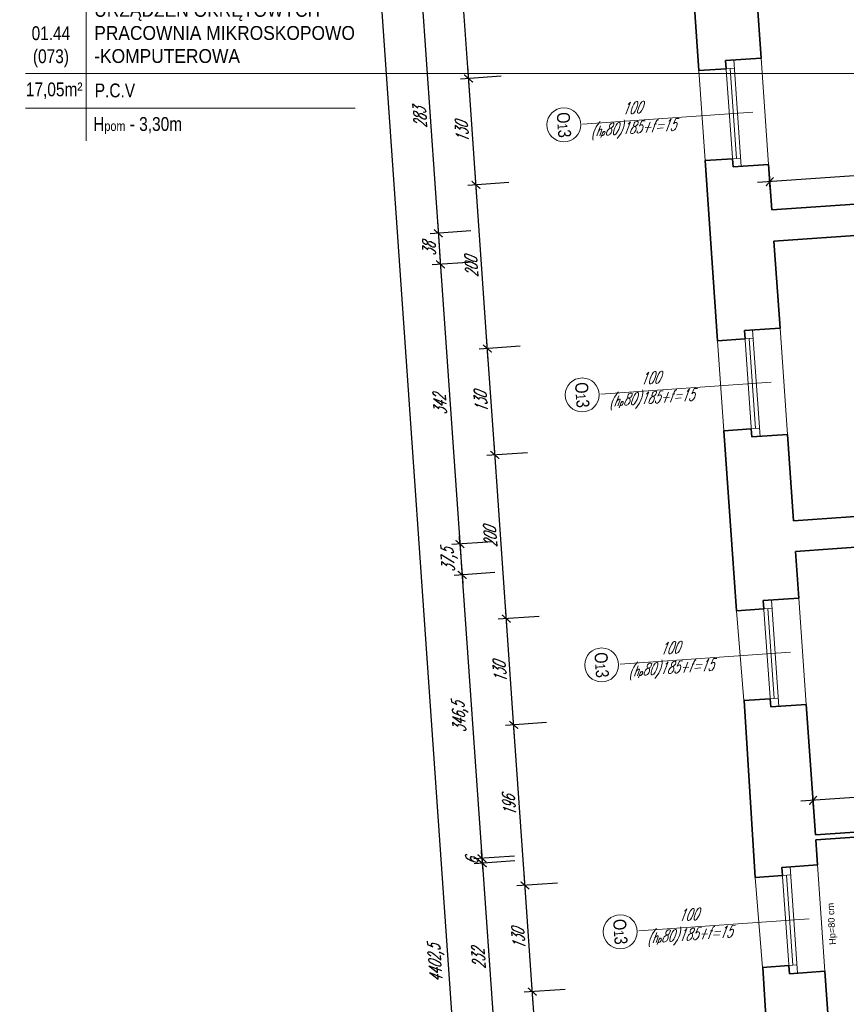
# Model space of a CAD drawing. Header units: millimetres. Extents: x 402 to 79005, y -7782 to 89952.
# Tile 215 of 256: x 21089 to 22098, y 37833 to 39034. Entities that reach past the tile are written whole.
import ezdxf

# ---------------------------------------------------------------- set-up
doc = ezdxf.new("R2010")
doc.units = ezdxf.units.MM
doc.header["$LTSCALE"] = 10
doc.layers.get('0').update_dxf_attribs({"lineweight": 0})
doc.layers.get('Defpoints').update_dxf_attribs({"color": 253})
for name, color, linetype, lineweight in [('01 parter - ściany', 253, 'Continuous', 35), ('03-01_okna', 253, 'Continuous', 15), ('04-1_widok', 253, 'Continuous', 5), ('05-01_wymiary', 253, 'Continuous', 5), ('05-03_opis', 253, 'Continuous', 5)]:
    doc.layers.add(name, color=color, linetype=linetype, lineweight=lineweight)
doc.styles.add('ariel', font='ARIAL.TTF', dxfattribs={"width": 0.8})
doc.styles.add('ariel_wym', font='simplex.shx', dxfattribs={"width": 0.65, "oblique": 25})
doc.styles.get("Standard").update_dxf_attribs({"font": 'arial.ttf'})
doc.dimstyles.new('ariel 50', dxfattribs={"dimtxt": 15, "dimasz": 10, "dimexe": 10, "dimexo": 0, "dimgap": 5, "dimtad": 1, "dimdec": 1, "dimrnd": 0.5, "dimtxsty": 'ariel_wym', "dimblk": 'ARCHTICK', "dimcen": 2.5, "dimdle": 15, "dimazin": 0, "dimtfac": 1, "dimtdec": 1, "dimtix": 1, "dimtmove": 0, "dimatfit": 3, "dimldrblk": 'DOT', "dimfxl": 0, "dimarcsym": 0})
doc.dimstyles.new('ariel 50 wnętrze', dxfattribs={"dimtxt": 15, "dimasz": 10, "dimexe": 10, "dimexo": 0, "dimgap": 5, "dimtad": 1, "dimdec": 1, "dimrnd": 0.5, "dimtxsty": 'ariel_wym', "dimblk": 'ARCHTICK', "dimcen": 2.5, "dimdle": 15, "dimazin": 0, "dimtfac": 1, "dimtdec": 1, "dimtix": 1, "dimtmove": 0, "dimatfit": 3, "dimldrblk": 'DOT', "dimfxl": 0, "dimarcsym": 0})

# ---------------------------------------------------------------- blocks, each defined once
blk = doc.blocks.new('_ArchTick')
at = {"color": 0, "linetype": 'ByBlock', "const_width": 0.15}
blk.add_lwpolyline([(-0.5, -0.5), (0.5, 0.5)], dxfattribs=at)
blk = doc.blocks.new('*D45')
at = {"layer": '05-01_wymiary', "color": 0, "lineweight": -2}
for p, q in [((21729.3, 37640.6), (21713.8, 37863.5)), ((21754.7, 37851.3), (21704.8, 37847.9)), ((21768.2, 37658.3), (21718.3, 37654.8))]:
    blk.add_line(p, q, dxfattribs=at)
at = {"layer": 'Defpoints', "color": 0}
for p in [(22071.7, 37873.5), (21714.8, 37848.6), (22085.2, 37680.5)]:
    blk.add_point(p, dxfattribs=at)
at = {"layer": '05-01_wymiary', "color": 0, "lineweight": -2, "xscale": 10, "yscale": 10, "zscale": 10}
for p, rotation in [((21714.8, 37848.6), 94.0000000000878), ((21728.3, 37655.5), 274.0000000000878)]:
    blk.add_blockref('_ArchTick', p, dxfattribs=dict(at, rotation=rotation))
at = {"layer": '05-01_wymiary', "color": 0, "insert": (21707.7, 37751.1), "char_height": 15, "attachment_point": 5, "rotation": 94, "style": 'ariel_wym'}
blk.add_mtext('193,5', dxfattribs=at)
blk = doc.blocks.new('_Dot')
at = {"color": 0, "linetype": 'ByBlock', "lineweight": -2}
blk.add_line((-0.5, 0), (-1, 0), dxfattribs=at)
at = {"color": 0, "linetype": 'ByBlock', "const_width": 0.5}
blk.add_lwpolyline([(-0.25, 0, 1), (0.25, 0, 1)], format="xyb", close=True, dxfattribs=at)
blk = doc.blocks.new('*D46')
at = {"layer": '05-01_wymiary', "color": 0, "lineweight": -2}
for p, q in [((21715.8, 37833.6), (21704.7, 37993.2)), ((21745.6, 37981), (21695.8, 37977.5)), ((21754.7, 37851.3), (21704.8, 37847.9))]:
    blk.add_line(p, q, dxfattribs=at)
at = {"layer": 'Defpoints', "color": 0}
for p in [(22062.7, 38003.2), (21705.7, 37978.2), (22071.7, 37873.5)]:
    blk.add_point(p, dxfattribs=at)
at = {"layer": '05-01_wymiary', "color": 0, "lineweight": -2, "xscale": 10, "yscale": 10, "zscale": 10}
for p, rotation in [((21705.7, 37978.2), 94.00000000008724), ((21714.8, 37848.6), 274.0000000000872)]:
    blk.add_blockref('_ArchTick', p, dxfattribs=dict(at, rotation=rotation))
at = {"layer": '05-01_wymiary', "color": 0, "insert": (21697.8, 37912.5), "char_height": 15, "attachment_point": 5, "rotation": 94, "style": 'ariel_wym'}
blk.add_mtext('130', dxfattribs=at)
blk = doc.blocks.new('*D47')
at = {"layer": '05-01_wymiary', "color": 0, "lineweight": -2}
for p, q in [((21706.8, 37963.3), (21691, 38188.7)), ((21732, 38176.6), (21682.1, 38173.1)), ((21745.6, 37981), (21695.8, 37977.5))]:
    blk.add_line(p, q, dxfattribs=at)
at = {"layer": 'Defpoints', "color": 0}
for p in [(22049, 38198.7), (21692.1, 38173.8), (22062.7, 38003.2)]:
    blk.add_point(p, dxfattribs=at)
at = {"layer": '05-01_wymiary', "color": 0, "lineweight": -2, "xscale": 10, "yscale": 10, "zscale": 10}
for p, rotation in [((21692.1, 38173.8), 94.0000000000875), ((21705.7, 37978.2), 274.0000000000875)]:
    blk.add_blockref('_ArchTick', p, dxfattribs=dict(at, rotation=rotation))
at = {"layer": '05-01_wymiary', "color": 0, "insert": (21686.4, 38075.1), "char_height": 15, "attachment_point": 5, "rotation": 94, "style": 'ariel_wym'}
blk.add_mtext('196', dxfattribs=at)
blk = doc.blocks.new('*D48')
at = {"layer": '05-01_wymiary', "color": 0, "lineweight": -2}
for p, q in [((21693.1, 38158.8), (21681.9, 38318.4)), ((21722.9, 38306.2), (21673, 38302.7)), ((21732, 38176.6), (21682.1, 38173.1))]:
    blk.add_line(p, q, dxfattribs=at)
at = {"layer": 'Defpoints', "color": 0}
for p in [(22039.9, 38328.4), (21683, 38303.4), (22049, 38198.7)]:
    blk.add_point(p, dxfattribs=at)
at = {"layer": '05-01_wymiary', "color": 0, "lineweight": -2, "xscale": 10, "yscale": 10, "zscale": 10}
for p, rotation in [((21683, 38303.4), 94.000000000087), ((21692.1, 38173.8), 274.000000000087)]:
    blk.add_blockref('_ArchTick', p, dxfattribs=dict(at, rotation=rotation))
at = {"layer": '05-01_wymiary', "color": 0, "insert": (21675.1, 38237.7), "char_height": 15, "attachment_point": 5, "rotation": 94, "style": 'ariel_wym'}
blk.add_mtext('130', dxfattribs=at)
blk = doc.blocks.new('*D49')
at = {"layer": '05-01_wymiary', "color": 0, "lineweight": -2}
for p, q in [((21684, 38288.5), (21668, 38517.9)), ((21708.9, 38505.7), (21659.1, 38502.3)), ((21722.9, 38306.2), (21673, 38302.7))]:
    blk.add_line(p, q, dxfattribs=at)
at = {"layer": 'Defpoints', "color": 0}
for p in [(22026, 38527.9), (21669, 38503), (22039.9, 38328.4)]:
    blk.add_point(p, dxfattribs=at)
at = {"layer": '05-01_wymiary', "color": 0, "lineweight": -2, "xscale": 10, "yscale": 10, "zscale": 10}
for p, rotation in [((21669, 38503), 94.0000000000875), ((21683, 38303.4), 274.0000000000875)]:
    blk.add_blockref('_ArchTick', p, dxfattribs=dict(at, rotation=rotation))
at = {"layer": '05-01_wymiary', "color": 0, "insert": (21663.5, 38402.3), "char_height": 15, "attachment_point": 5, "rotation": 94, "style": 'ariel_wym'}
blk.add_mtext('200', dxfattribs=at)
blk = doc.blocks.new('*D50')
at = {"layer": '05-01_wymiary', "color": 0, "lineweight": -2}
for p, q in [((21670.1, 38488), (21658.9, 38647.6)), ((21699.9, 38635.4), (21650, 38631.9)), ((21708.9, 38505.7), (21659.1, 38502.3))]:
    blk.add_line(p, q, dxfattribs=at)
at = {"layer": 'Defpoints', "color": 0}
for p in [(22016.9, 38657.6), (21660, 38632.6), (22026, 38527.9)]:
    blk.add_point(p, dxfattribs=at)
at = {"layer": '05-01_wymiary', "color": 0, "lineweight": -2, "xscale": 10, "yscale": 10, "zscale": 10}
for p, rotation in [((21660, 38632.6), 94.00000000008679), ((21669, 38503), 274.0000000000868)]:
    blk.add_blockref('_ArchTick', p, dxfattribs=dict(at, rotation=rotation))
at = {"layer": '05-01_wymiary', "color": 0, "insert": (21652, 38566.9), "char_height": 15, "attachment_point": 5, "rotation": 94, "style": 'ariel_wym'}
blk.add_mtext('130', dxfattribs=at)
blk = doc.blocks.new('*D51')
at = {"layer": '05-01_wymiary', "color": 0, "lineweight": -2}
for p, q in [((21661, 38617.7), (21645, 38847.1)), ((21685.9, 38834.9), (21636, 38831.5)), ((21699.9, 38635.4), (21650, 38631.9))]:
    blk.add_line(p, q, dxfattribs=at)
at = {"layer": 'Defpoints', "color": 0}
for p in [(22003, 38857.1), (21646, 38832.2), (22016.9, 38657.6)]:
    blk.add_point(p, dxfattribs=at)
at = {"layer": '05-01_wymiary', "color": 0, "lineweight": -2, "xscale": 10, "yscale": 10, "zscale": 10}
for p, rotation in [((21646, 38832.2), 94.0000000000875), ((21660, 38632.6), 274.0000000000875)]:
    blk.add_blockref('_ArchTick', p, dxfattribs=dict(at, rotation=rotation))
at = {"layer": '05-01_wymiary', "color": 0, "insert": (21640.5, 38731.5), "char_height": 15, "attachment_point": 5, "rotation": 94, "style": 'ariel_wym'}
blk.add_mtext('200', dxfattribs=at)
blk = doc.blocks.new('*D52')
at = {"layer": '05-01_wymiary', "color": 0, "lineweight": -2}
for p, q in [((21647.1, 38817.2), (21635.9, 38976.8)), ((21676.9, 38964.6), (21627, 38961.1)), ((21685.9, 38834.9), (21636, 38831.5))]:
    blk.add_line(p, q, dxfattribs=at)
at = {"layer": 'Defpoints', "color": 0}
for p in [(21993.9, 38986.8), (21637, 38961.8), (22003, 38857.1)]:
    blk.add_point(p, dxfattribs=at)
at = {"layer": '05-01_wymiary', "color": 0, "lineweight": -2, "xscale": 10, "yscale": 10, "zscale": 10}
for p, rotation in [((21637, 38961.8), 94.00000000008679), ((21646, 38832.2), 274.0000000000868)]:
    blk.add_blockref('_ArchTick', p, dxfattribs=dict(at, rotation=rotation))
at = {"layer": '05-01_wymiary', "color": 0, "insert": (21629, 38896.1), "char_height": 15, "attachment_point": 5, "rotation": 94, "style": 'ariel_wym'}
blk.add_mtext('130', dxfattribs=at)
blk = doc.blocks.new('*D53')
at = {"layer": '05-01_wymiary', "color": 0, "lineweight": -2}
for p, q in [((21638, 38946.9), (21615.4, 39269.6)), ((21656.4, 39257.4), (21606.5, 39253.9)), ((21676.9, 38964.6), (21627, 38961.1))]:
    blk.add_line(p, q, dxfattribs=at)
at = {"layer": 'Defpoints', "color": 0}
for p in [(21918.6, 39275.7), (21616.5, 39254.6), (21993.9, 38986.8)]:
    blk.add_point(p, dxfattribs=at)
at = {"layer": '05-01_wymiary', "color": 0, "lineweight": -2, "xscale": 10, "yscale": 10, "zscale": 10}
for p, rotation in [((21616.5, 39254.6), 94.00000000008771), ((21637, 38961.8), 274.0000000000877)]:
    blk.add_blockref('_ArchTick', p, dxfattribs=dict(at, rotation=rotation))
at = {"layer": '05-01_wymiary', "color": 0, "insert": (21612.8, 39107.3), "char_height": 15, "attachment_point": 5, "rotation": 94, "style": 'ariel_wym'}
blk.add_mtext('293,5', dxfattribs=at)
blk = doc.blocks.new('*D69')
at = {"layer": '05-01_wymiary', "color": 0, "lineweight": -2}
for p, q in [((21579.2, 39070.6), (21601.1, 38758.3)), ((21620.2, 39058.4), (21570.3, 39054.9)), ((21639.9, 38776), (21590, 38772.5))]:
    blk.add_line(p, q, dxfattribs=at)
at = {"layer": 'Defpoints', "color": 0}
for p in [(21987.1, 39084.1), (22006.8, 38801.7), (21600, 38773.2)]:
    blk.add_point(p, dxfattribs=at)
at = {"layer": '05-01_wymiary', "color": 0, "lineweight": -2, "xscale": 10, "yscale": 10, "zscale": 10}
for p, rotation in [((21580.3, 39055.6), 94.00000000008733), ((21600, 38773.2), 274.0000000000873)]:
    blk.add_blockref('_ArchTick', p, dxfattribs=dict(at, rotation=rotation))
at = {"layer": '05-01_wymiary', "color": 0, "insert": (21577.7, 38913.6), "char_height": 15, "attachment_point": 5, "rotation": 94, "style": 'ariel_wym'}
blk.add_mtext('283', dxfattribs=at)
blk = doc.blocks.new('*D70')
at = {"layer": '05-01_wymiary', "color": 0, "lineweight": -2}
for p, q in [((21599, 38788.2), (21603.7, 38720.4)), ((21639.9, 38776), (21590, 38772.5)), ((21642.6, 38738.1), (21592.7, 38734.6))]:
    blk.add_line(p, q, dxfattribs=at)
at = {"layer": 'Defpoints', "color": 0}
for p in [(22006.8, 38801.7), (22009.5, 38763.8), (21602.7, 38735.3)]:
    blk.add_point(p, dxfattribs=at)
at = {"layer": '05-01_wymiary', "color": 0, "lineweight": -2, "xscale": 10, "yscale": 10, "zscale": 10}
for p, rotation in [((21600, 38773.2), 94.00000000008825), ((21602.7, 38735.3), 274.0000000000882)]:
    blk.add_blockref('_ArchTick', p, dxfattribs=dict(at, rotation=rotation))
at = {"layer": '05-01_wymiary', "color": 0, "insert": (21588.9, 38753.4), "char_height": 15, "attachment_point": 5, "rotation": 94, "style": 'ariel_wym'}
blk.add_mtext('38', dxfattribs=at)
blk = doc.blocks.new('*D71')
at = {"layer": '05-01_wymiary', "color": 0, "lineweight": -2}
for p, q in [((21601.6, 38750.3), (21627.6, 38379.3)), ((21642.6, 38738.1), (21592.7, 38734.6)), ((21666.4, 38397), (21616.5, 38393.6))]:
    blk.add_line(p, q, dxfattribs=at)
at = {"layer": 'Defpoints', "color": 0}
for p in [(22009.5, 38763.8), (22033.3, 38422.7), (21626.5, 38394.3)]:
    blk.add_point(p, dxfattribs=at)
at = {"layer": '05-01_wymiary', "color": 0, "lineweight": -2, "xscale": 10, "yscale": 10, "zscale": 10}
for p, rotation in [((21602.7, 38735.3), 94.0000000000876), ((21626.5, 38394.3), 274.0000000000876)]:
    blk.add_blockref('_ArchTick', p, dxfattribs=dict(at, rotation=rotation))
at = {"layer": '05-01_wymiary', "color": 0, "insert": (21602.1, 38563.9), "char_height": 15, "attachment_point": 5, "rotation": 94, "style": 'ariel_wym'}
blk.add_mtext('342', dxfattribs=at)
blk = doc.blocks.new('*D72')
at = {"layer": '05-01_wymiary', "color": 0, "lineweight": -2}
for p, q in [((21626.5, 38394.3), (21625.8, 38404.2)), ((21666.4, 38397), (21616.5, 38393.6)), ((21626.5, 38394.3), (21629.1, 38356.8)), ((21669, 38359.6), (21619.2, 38356.1)), ((21629.1, 38356.8), (21629.8, 38346.8))]:
    blk.add_line(p, q, dxfattribs=at)
at = {"layer": 'Defpoints', "color": 0}
for p in [(22033.3, 38422.7), (22036, 38385.3), (21629.1, 38356.8)]:
    blk.add_point(p, dxfattribs=at)
at = {"layer": '05-01_wymiary', "color": 0, "lineweight": -2, "xscale": 10, "yscale": 10, "zscale": 10}
for p, rotation in [((21626.5, 38394.3), 274.0000000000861), ((21629.1, 38356.8), 94.00000000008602)]:
    blk.add_blockref('_ArchTick', p, dxfattribs=dict(at, rotation=rotation))
at = {"layer": '05-01_wymiary', "color": 0, "insert": (21613.9, 38374.6), "char_height": 15, "attachment_point": 5, "rotation": 94, "style": 'ariel_wym'}
blk.add_mtext('37,5', dxfattribs=at)
blk = doc.blocks.new('*D73')
at = {"layer": '05-01_wymiary', "color": 0, "lineweight": -2}
for p, q in [((21628.1, 38371.8), (21654.3, 37996.2)), ((21669, 38359.6), (21619.2, 38356.1)), ((21693.2, 38014), (21643.3, 38010.5))]:
    blk.add_line(p, q, dxfattribs=at)
at = {"layer": 'Defpoints', "color": 0}
for p in [(22036, 38385.3), (22060.1, 38039.6), (21653.3, 38011.2)]:
    blk.add_point(p, dxfattribs=at)
at = {"layer": '05-01_wymiary', "color": 0, "lineweight": -2, "xscale": 10, "yscale": 10, "zscale": 10}
for p, rotation in [((21629.1, 38356.8), 94.00000000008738), ((21653.3, 38011.2), 274.0000000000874)]:
    blk.add_blockref('_ArchTick', p, dxfattribs=dict(at, rotation=rotation))
at = {"layer": '05-01_wymiary', "color": 0, "insert": (21627.3, 38183), "char_height": 15, "attachment_point": 5, "rotation": 94, "style": 'ariel_wym'}
blk.add_mtext('346,5', dxfattribs=at)
blk = doc.blocks.new('*D74')
at = {"layer": '05-01_wymiary', "color": 0, "lineweight": -2}
for p, q in [((21653.3, 38011.2), (21652.6, 38021.2)), ((21693.2, 38014), (21643.3, 38010.5)), ((21693.6, 38008), (21643.7, 38004.5)), ((21653.3, 38011.2), (21653.7, 38005.2)), ((21653.7, 38005.2), (21654.4, 37995.2))]:
    blk.add_line(p, q, dxfattribs=at)
at = {"layer": 'Defpoints', "color": 0}
for p in [(22060.1, 38039.6), (22060.5, 38033.7), (21653.7, 38005.2)]:
    blk.add_point(p, dxfattribs=at)
at = {"layer": '05-01_wymiary', "color": 0, "lineweight": -2, "xscale": 10, "yscale": 10, "zscale": 10}
for p, rotation in [((21653.3, 38011.2), 274.0000000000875), ((21653.7, 38005.2), 94.0000000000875)]:
    blk.add_blockref('_ArchTick', p, dxfattribs=dict(at, rotation=rotation))
at = {"layer": '05-01_wymiary', "color": 0, "insert": (21641, 38007.3), "char_height": 15, "attachment_point": 5, "rotation": 94, "style": 'ariel_wym'}
blk.add_mtext('6', dxfattribs=at)
blk = doc.blocks.new('*D75')
at = {"layer": '05-01_wymiary', "color": 0, "lineweight": -2}
for p, q in [((21652.7, 38020.2), (21671, 37758.8)), ((21693.6, 38008), (21643.7, 38004.5)), ((21709.8, 37776.6), (21659.9, 37773.1))]:
    blk.add_line(p, q, dxfattribs=at)
at = {"layer": 'Defpoints', "color": 0}
for p in [(22060.5, 38033.7), (22076.7, 37802.2), (21669.9, 37773.8)]:
    blk.add_point(p, dxfattribs=at)
at = {"layer": '05-01_wymiary', "color": 0, "lineweight": -2, "xscale": 10, "yscale": 10, "zscale": 10}
for p, rotation in [((21653.7, 38005.2), 94.0000000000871), ((21669.9, 37773.8), 274.0000000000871)]:
    blk.add_blockref('_ArchTick', p, dxfattribs=dict(at, rotation=rotation))
at = {"layer": '05-01_wymiary', "color": 0, "insert": (21649.3, 37888.6), "char_height": 15, "attachment_point": 5, "rotation": 94, "style": 'ariel_wym'}
blk.add_mtext('232', dxfattribs=at)
blk = doc.blocks.new('*D84')
at = {"layer": '05-01_wymiary', "color": 0, "lineweight": -2}
for p, q in [((21457.5, 40095.1), (21766.7, 35673.2)), ((21498.4, 40082.9), (21448.5, 40079.4)), ((21805.5, 35691), (21755.6, 35687.5))]:
    blk.add_line(p, q, dxfattribs=at)
at = {"layer": 'Defpoints', "color": 0}
for p in [(21838.4, 40106.7), (22246.2, 35721.8), (21765.6, 35688.2)]:
    blk.add_point(p, dxfattribs=at)
at = {"layer": '05-01_wymiary', "color": 0, "lineweight": -2, "xscale": 10, "yscale": 10, "zscale": 10}
for p, rotation in [((21458.5, 40080.1), 94.00000000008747), ((21765.6, 35688.2), 274.0000000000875)]:
    blk.add_blockref('_ArchTick', p, dxfattribs=dict(at, rotation=rotation))
at = {"layer": '05-01_wymiary', "color": 0, "insert": (21598.2, 37883.2), "char_height": 15, "attachment_point": 5, "rotation": 94, "style": 'ariel_wym'}
blk.add_mtext('4402,5', dxfattribs=at)
blk = doc.blocks.new('*D576')
at = {"layer": '05-01_wymiary', "color": 0, "lineweight": -2}
for p, q in [((22673.7, 38124.9), (22042.2, 38080.8)), ((22659.4, 38113.9), (22658, 38133.9)), ((22057.9, 38071.9), (22056.5, 38091.8))]:
    blk.add_line(p, q, dxfattribs=at)
at = {"layer": 'Defpoints', "color": 0}
for p in [(22057.2, 38081.8), (22661.7, 38081.7), (22060.1, 38039.6)]:
    blk.add_point(p, dxfattribs=at)
at = {"layer": '05-01_wymiary', "color": 0, "lineweight": -2, "xscale": 10, "yscale": 10, "zscale": 10}
for p, rotation in [((22658.7, 38123.9), 3.999999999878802), ((22057.2, 38081.8), 183.9999999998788)]:
    blk.add_blockref('_ArchTick', p, dxfattribs=dict(at, rotation=rotation))
at = {"layer": '05-01_wymiary', "color": 0, "insert": (22357.1, 38115.3), "char_height": 15, "attachment_point": 5, "rotation": 4, "style": 'ariel_wym'}
blk.add_mtext('603', dxfattribs=at)
blk = doc.blocks.new('*D577')
at = {"layer": '05-01_wymiary', "color": 0, "lineweight": -2}
for p, q in [((22606.7, 38868.2), (22605.3, 38888.2)), ((22620.9, 38879.3), (21989.5, 38835.1)), ((22005.1, 38826.2), (22003.7, 38846.1))]:
    blk.add_line(p, q, dxfattribs=at)
at = {"layer": 'Defpoints', "color": 0}
for p in [(22608.4, 38843.7), (22004.4, 38836.1), (22006.8, 38801.7)]:
    blk.add_point(p, dxfattribs=at)
at = {"layer": '05-01_wymiary', "color": 0, "lineweight": -2, "xscale": 10, "yscale": 10, "zscale": 10}
for p, rotation in [((22606, 38878.2), 3.999999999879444), ((22004.4, 38836.1), 183.9999999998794)]:
    blk.add_blockref('_ArchTick', p, dxfattribs=dict(at, rotation=rotation))
at = {"layer": '05-01_wymiary', "color": 0, "insert": (22304.3, 38869.6), "char_height": 15, "attachment_point": 5, "rotation": 4, "style": 'ariel_wym'}
blk.add_mtext('603', dxfattribs=at)

msp = doc.modelspace()

# ---------------------------------------------------------------- linework, layer by layer
at = {"layer": '01 parter - ściany'}
for p, q in [((21993.9, 38986.8), (21987.1, 39084.09)), ((21917.78, 38971.45), (21912.41, 39048.26)), ((21993.9, 38986.8), (21950.5, 38983.76)), ((21950.5, 38983.76), (21951.2, 38973.79)), ((21951.2, 38973.79), (21917.78, 38971.45)), ((21958.87, 38864.05), (21925.46, 38861.72)), ((21940.8, 38642.25), (21925.46, 38861.72)), ((21959.57, 38854.08), (21958.87, 38864.05)), ((22002.97, 38857.11), (21959.57, 38854.08)), ((22006.84, 38801.67), (22002.97, 38857.11)), ((22006.84, 38801.67), (22608.38, 38843.73)), ((22009.5, 38763.76), (22611.03, 38805.83)), ((22016.92, 38657.6), (22009.5, 38763.76)), ((22016.92, 38657.6), (21973.52, 38654.56)), ((21973.52, 38654.56), (21974.22, 38644.59)), ((21974.22, 38644.59), (21940.8, 38642.25)), ((21981.89, 38534.86), (21948.48, 38532.52)), ((21963.82, 38313.06), (21948.48, 38532.52)), ((21982.59, 38524.88), (21981.89, 38534.86)), ((22025.99, 38527.92), (21982.59, 38524.88)), ((22033.34, 38422.71), (22025.99, 38527.92)), ((22033.34, 38422.71), (22634.88, 38464.77)), ((22035.96, 38385.26), (22637.49, 38427.33)), ((22039.94, 38328.4), (22035.96, 38385.26)), ((22039.94, 38328.4), (21996.54, 38325.37)), ((21997.24, 38315.39), (21963.82, 38313.06)), ((21996.54, 38325.37), (21997.24, 38315.39)), ((22004.91, 38205.66), (21972.89, 38203.42)), ((21986.56, 37987.85), (21973.24, 38203.45)), ((22005.61, 38195.69), (22004.91, 38205.66)), ((22049.01, 38198.72), (22005.61, 38195.69)), ((22060.13, 38039.64), (22049.01, 38198.72)), ((22060.13, 38039.64), (22661.66, 38081.7)), ((22060.55, 38033.66), (22662.08, 38075.72)), ((22062.68, 38003.2), (22060.55, 38033.66)), ((22062.68, 38003.2), (22019.28, 38000.16)), ((22019.28, 38000.16), (22019.98, 37990.19)), ((22019.98, 37990.19), (21986.56, 37987.85)), ((22027.65, 37880.46), (21995.63, 37878.22)), ((22009.13, 37665.14), (21995.98, 37878.24)), ((22028.35, 37870.48), (22027.65, 37880.46)), ((22071.75, 37873.51), (22028.35, 37870.48)), ((22076.73, 37802.22), (22071.75, 37873.51))]:
    msp.add_line(p, q, dxfattribs=at)
at = {"layer": '03-01_okna', "linetype": 'Continuous', "lineweight": 0}
for p, q in [((21959.57, 38854.08), (21950.5, 38983.76)), ((21969.55, 38854.78), (21960.48, 38984.46)), ((21925.46, 38861.72), (21917.78, 38971.45)), ((21961.17, 38974.48), (21951.2, 38973.79)), ((21963.86, 38864.4), (21956.19, 38974.13)), ((21968.85, 38864.75), (21958.87, 38864.05)), ((21982.59, 38524.88), (21973.52, 38654.56)), ((21992.57, 38525.58), (21983.5, 38655.26)), ((21948.48, 38532.52), (21940.8, 38642.25)), ((21984.19, 38645.29), (21974.22, 38644.59)), ((21986.88, 38535.21), (21979.21, 38644.94)), ((21991.87, 38535.55), (21981.89, 38534.86)), ((22005.61, 38195.69), (21996.54, 38325.37)), ((22007.21, 38316.09), (21997.24, 38315.39)), ((22009.9, 38206.01), (22002.23, 38315.74)), ((22015.59, 38196.38), (22006.52, 38326.07)), ((21972.89, 38203.42), (21963.82, 38313.06)), ((22014.89, 38206.36), (22004.91, 38205.66)), ((22028.35, 37870.48), (22019.28, 38000.16)), ((22038.33, 37871.18), (22029.26, 38000.86)), ((21995.63, 37878.22), (21986.56, 37987.85)), ((22029.95, 37990.88), (22019.98, 37990.19)), ((22032.64, 37880.8), (22024.97, 37990.54)), ((22037.63, 37881.15), (22027.65, 37880.46))]:
    msp.add_line(p, q, dxfattribs=at)
at = {"layer": '04-1_widok'}
for p, q in [((21993.9, 38986.8), (22002.97, 38857.11)), ((22016.92, 38657.6), (22025.99, 38527.92)), ((22039.94, 38328.4), (22049.01, 38198.72)), ((22062.68, 38003.2), (22071.75, 37873.51))]:
    msp.add_line(p, q, dxfattribs=at)
at = {"layer": '05-03_opis'}
for p, q in [((21170.66, 39107.98), (21170.66, 38885.69)), ((21096.27, 38967.84), (22212.72, 38967.84)), ((21096.27, 38925.83), (21498.48, 38925.83))]:
    msp.add_line(p, q, dxfattribs=at)
at = {"layer": '05-03_opis', "lineweight": 0}
for p, q in [((21983.82, 38920.93), (21775.93, 38906.4)), ((22006.14, 38591.69), (21798.25, 38577.15)), ((22029.86, 38262.54), (21821.97, 38248)), ((22052.6, 37937.33), (21844.71, 37922.8))]:
    msp.add_line(p, q, dxfattribs=at)
for centre in [(21753.26, 38905.31), (21775.58, 38576.07), (21799.3, 38246.92), (21822.04, 37921.71)]:
    msp.add_circle(centre, 20.69, dxfattribs=at)

# ---------------------------------------------------------------- texts
at = {"layer": '04-1_widok', "insert": (22087.48, 37906.04), "char_height": 8, "width": 160.5905, "attachment_point": 7, "rotation": 93.01808}
msp.add_mtext('Hp=80 cm', dxfattribs=at)
at = {"layer": '05-03_opis', "style": 'ariel'}
for s, insert, char_height, width, attachment_point in [('\\W0.9;{\\fArial|b0|i0|c238|p34;ZAKŁAD MASZYN I \\PURZĄDZEŃ OKRĘTOWYCH\\PPRACOWNIA MIKROSKOPOWO\\P-KOMPUTEROWA}', (21180.29, 39031.33), 16.8648, 518.5431, 4), ('{\\fArial|b0|i0|c238|p34;01.44\\P(073)}', (21127.49, 39000.53), 16.8648, 78.4171, 5), ('{\\fArial|b0|i0|c238|p34;17,05m²}', (21131.45, 38947.03), 16.8648, 78.4171, 5), ('P.C.V', (21180.98, 38947.23), 16.865, 232.4081, 4), ('{\\fArial|b0|i0|c238|p34; H\\H0.7x;pom\\H1.429x; - 3,30m}', (21173.87, 38904.62), 16.8648, 232.4081, 4)]:
    msp.add_mtext(s, dxfattribs=dict(at, insert=insert, char_height=char_height, width=width, attachment_point=attachment_point))
at = {"layer": '05-03_opis', "lineweight": 0, "attachment_point": 5}
for s, insert, char_height, width, rotation, style in [('100\\P({\\H0.8333x;h\\H0.6x;p}80)185+f=15', (21837.07, 38911.74), 14.4, 62.6613, 4, 'ariel_wym'), ('O{\\H0.7576x;1}3', (21753.26, 38905.31), 15.84, 75.1935, 274, 'ariel'), ('O{\\H0.7576x;1}3', (21775.58, 38576.07), 15.84, 75.1935, 274, 'ariel'), ('100\\P({\\H0.8333x;h\\H0.6x;p}80)185+f=15', (21859.4, 38582.5), 14.4, 62.6613, 4, 'ariel_wym'), ('100\\P({\\H0.8333x;h\\H0.6x;p}80)185+f=15', (21883.11, 38253.35), 14.4, 62.6613, 4, 'ariel_wym'), ('O{\\H0.7576x;1}3', (21799.3, 38246.92), 15.84, 75.1935, 274, 'ariel'), ('100\\P({\\H0.8333x;h\\H0.6x;p}80)185+f=15', (21905.85, 37928.15), 14.4, 62.6613, 4, 'ariel_wym'), ('O{\\H0.7576x;1}3', (21822.04, 37921.71), 15.84, 75.1935, 274, 'ariel')]:
    msp.add_mtext(s, dxfattribs=dict(at, insert=insert, char_height=char_height, width=width, rotation=rotation, style=style))

# ---------------------------------------------------------------- dimensions: what is measured, and where the dimension line sits
at = {"layer": '05-01_wymiary'}
for base, p1, p2, angle, dimstyle, picture, middle in [((21765.62, 35688.18), (21838.4, 40106.68), (22246.18, 35721.78), 94, 'ariel 50', '*D84', (21598.17, 37883.17)), ((22004.43, 38836.15), (22608.38, 38843.73), (22006.84, 38801.67), 4, 'ariel 50 wnętrze', '*D577', (22304.33, 38869.65)), ((22057.18, 38081.83), (22661.66, 38081.7), (22060.13, 38039.64), 4, 'ariel 50 wnętrze', '*D576', (22357.07, 38115.33))]:
    dim = msp.add_linear_dim(base=base, p1=p1, p2=p2, angle=angle, dimstyle=dimstyle, dxfattribs=at)
    dim.commit()
    dim.dimension.update_dxf_attribs({"geometry": picture, "text_midpoint": middle})
for base, p1, p2, picture, middle in [((21616.48, 39254.62), (21993.9, 38986.8), (21918.56, 39275.74), '*D53', (21612.82, 39107.26)), ((21600.02, 38773.22), (21987.1, 39084.09), (22006.84, 38801.67), '*D69', (21577.67, 38913.56)), ((21636.95, 38961.84), (22002.97, 38857.11), (21993.9, 38986.8), '*D52', (21629.01, 38896.12)), ((21646.02, 38832.15), (22016.92, 38657.6), (22002.97, 38857.11), '*D51', (21640.52, 38731.52)), ((21602.67, 38735.32), (22006.84, 38801.67), (22009.5, 38763.76), '*D70', (21588.87, 38753.4)), ((21626.52, 38394.26), (22009.5, 38763.76), (22033.34, 38422.71), '*D71', (21602.12, 38563.91)), ((21659.97, 38632.64), (22025.99, 38527.92), (22016.92, 38657.6), '*D50', (21652.03, 38566.93)), ((21669.04, 38502.96), (22039.94, 38328.4), (22025.99, 38527.92), '*D49', (21663.54, 38402.33)), ((21629.14, 38356.82), (22033.34, 38422.71), (22035.96, 38385.26), '*D72', (21613.93, 38374.57)), ((21653.3, 38011.19), (22035.96, 38385.26), (22060.13, 38039.64), '*D73', (21627.32, 38183.03)), ((21682.99, 38303.44), (22049.01, 38198.72), (22039.94, 38328.4), '*D48', (21675.05, 38237.73)), ((21692.06, 38173.76), (22062.68, 38003.2), (22049.01, 38198.72), '*D47', (21686.42, 38075.13)), ((21653.72, 38005.21), (22060.13, 38039.64), (22060.55, 38033.66), '*D74', (21641.04, 38007.33)), ((21669.91, 37773.77), (22060.55, 38033.66), (22076.73, 37802.22), '*D75', (21649.34, 37888.62)), ((21705.73, 37978.24), (22071.75, 37873.51), (22062.68, 38003.2), '*D46', (21697.79, 37912.52)), ((21714.8, 37848.55), (22085.25, 37680.49), (22071.75, 37873.51), '*D45', (21707.65, 37751.07))]:
    dim = msp.add_linear_dim(base=base, p1=p1, p2=p2, angle=94, dimstyle='ariel 50', override={"dimtmove": 1}, dxfattribs=at)
    dim.commit()
    dim.dimension.update_dxf_attribs({"geometry": picture, "text_midpoint": middle})

doc.saveas('drawing.dxf')
